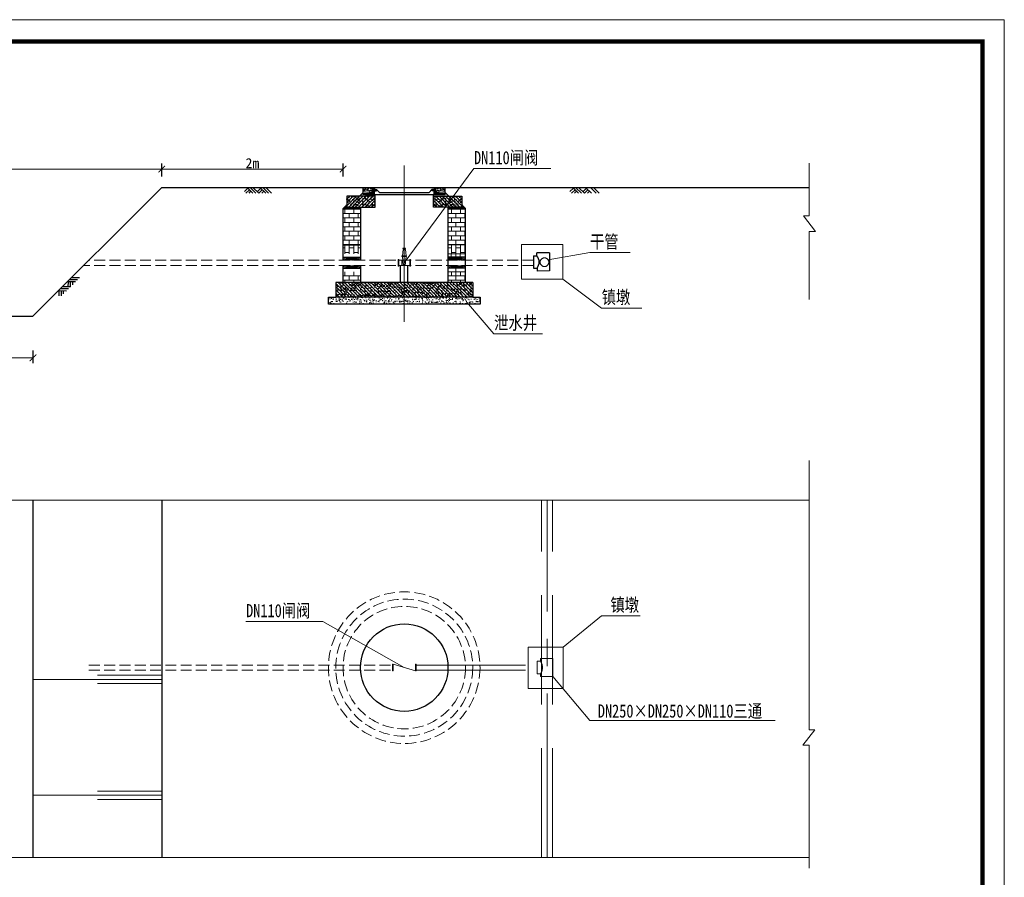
# Model space of a CAD drawing. Extents: x -27255 to 1448651, y 31034 to 8081248.
# Tile 58 of 198: x 585690 to 585915, y 3857037 to 3857233. Entities that reach past the tile are written whole.
import ezdxf

# ---------------------------------------------------------------- set-up
doc = ezdxf.new("R2010")
doc.units = 0
for name, pattern in [('ACAD_ISO04W100', [30, 24, -3, 0, -3]), ('CENTER2', [1.125, 0.75, -0.125, 0.125, -0.125]), ('DASH', [0.35, 0.25, -0.1])]:
    doc.linetypes.add(name, pattern=pattern)
doc.layers.get('0').update_dxf_attribs({"linetype": 'CONTINUOUS'})
for name, color, linetype, lineweight in [('0 中心线', 1, 'ACAD_ISO04W100', 13), ('0 可见轮廓线', 2, 'CONTINUOUS', 30), ('0 填充', 4, 'CONTINUOUS', 9), ('0.09标注线', 3, 'CONTINUOUS', 9), ('0.2mm细实线', 162, 'CONTINUOUS', 20), ('中心线', 1, 'CENTER2', 20), ('图框', 7, 'CONTINUOUS', 20)]:
    doc.layers.add(name, color=color, linetype=linetype, lineweight=lineweight)
doc.layers.add('L', color=1, linetype='CONTINUOUS')
doc.styles.add('-仿宋_GB2312', font='FangSong_GB2312.ttf')
doc.styles.add('仿宋', font='FangSong_GB2312.ttf', dxfattribs={"width": 0.7})
doc.dimstyles.new('副本 (2) STANDARD', dxfattribs={"dimscale": 0, "dimtxt": 2.3, "dimasz": 1.5, "dimexe": 1.25, "dimexo": 1.5, "dimgap": 0.2, "dimtad": 1, "dimdec": 1, "dimzin": 0, "dimdsep": 46, "dimtxsty": '-仿宋_GB2312', "dimblk": 'ARCHTICK', "dimcen": 0.09, "dimadec": 0, "dimazin": 0, "dimtfac": 1, "dimtdec": 1, "dimtix": 1, "dimtmove": 2, "dimatfit": 3, "dimfxl": 1.7, "dimfxlon": 1, "dimtolj": 1, "dimtzin": 0, "dimlwd": 9, "dimarcsym": 0})
pattern_1 = [(0, (585420.9019, 3857105.7179), (0, 1.016), []), (90, (585420.9019, 3857105.7179), (-1.016, 1.016), [1.016, -1.016])]
pattern_2 = [(50, (585435.5453, 3857063.67295), (0.6072822, -0.0531303), [0.0635, -0.6985]), (355, (585435.5453, 3857063.67295), (-0.1174761, 0.6368555), [0.0508, -0.5588]), (100.451, (585435.5959, 3857063.6685), (0.4898083, 0.5837223), [0.0539667, -0.5936333]), (46.1842, (585435.5453, 3857063.8423), (0.9035968, -0.1401411), [0.09525, -1.04775]), (96.6356, (585435.6206, 3857063.8306), (0.7913474, 0.8247519), [0.08095, -0.89045]), (351.184, (585435.5453, 3857063.8423), (0.7913487, 0.8247504), [0.0762, -0.8382]), (21, (585435.62997, 3857063.79995), (0.5053829, -0.34088506), [0.0635, -0.6985]), (326, (585435.62997, 3857063.79995), (0.2060068, 0.6139599), [0.0508, -0.5588]), (71.4514, (585435.6721, 3857063.77154), (0.7113883, 0.2730762), [0.0539667, -0.5936333]), (37.5, (585435.5453, 3857063.67295), (0.01029534, 0.28185013), [0, -0.55202667, 0, -0.56726667, 0, -0.56091667]), (7.5, (585435.5453, 3857063.67295), (0.2227322, 0.33393525), [0, -0.32342667, 0, -0.53932667, 0, -0.21378333]), (327.5, (585435.3565, 3857063.67295), (0.45196865, -0.01909581), [0, -0.21166667, 0, -0.6604, 0, -0.8763]), (317.5, (585435.27183, 3857063.67295), (0.49376394, 0.08475497), [0, -0.27516667, 0, -0.43857333, 0, -0.6223])]
pattern_3 = [(140, (585420.902, 3857107.472), (0.1328257, 1.5182056), [0.15875, -1.74625]), (85, (585420.902, 3857107.472), (-1.592139, -0.29369), [0.127, -1.397]), (190.451, (585420.913, 3857107.5985), (-1.459306, 1.224521), [0.1349167, -1.4840833]), (136.1842, (585420.4786, 3857107.472), (0.350353, 2.258992), [0.238125, -2.619375]), (186.6356, (585420.5078, 3857107.6602), (-2.06188, 1.978369), [0.202375, -2.226125]), (81.184, (585420.4786, 3857107.472), (-2.061876, 1.978372), [0.1905, -2.0955]), (111, (585420.5844, 3857107.6837), (0.8522127, 1.2634573), [0.15875, -1.74625]), (56, (585420.5844, 3857107.6837), (-1.5349, 0.515017), [0.127, -1.397]), (161.4514, (585420.6555, 3857107.789), (-0.6826905, 1.778471), [0.1349167, -1.4840833]), (127.5, (585420.90194, 3857107.472), (-0.7046253, 0.02573836), [0, -1.3800667, 0, -1.4181667, 0, -1.4022917]), (97.5, (585420.90194, 3857107.472), (-0.8348381, 0.5568305), [0, -0.8085667, 0, -1.3483167, 0, -0.5344583]), (57.5, (585420.90194, 3857107), (0.0477395, 1.1299216), [0, -0.5291667, 0, -1.651, 0, -2.19075]), (47.5, (585420.9019, 3857106.7883), (-0.2118874, 1.2344098), [0, -0.6879167, 0, -1.0964333, 0, -1.55575])]
pattern_4 = [(130, (586120.23184, 3857063.67295), (-0.6072822, -0.0531303), [0.0635, -0.6985]), (185, (586120.23184, 3857063.67295), (0.1174761, 0.6368555), [0.0508, -0.5588]), (79.549, (586120.18123, 3857063.6685), (-0.4898083, 0.5837223), [0.0539667, -0.5936333]), (133.8158, (586120.23184, 3857063.8423), (-0.9035968, -0.1401411), [0.09525, -1.04775]), (83.3644, (586120.1565, 3857063.8306), (-0.7913474, 0.8247519), [0.08095, -0.89045]), (188.816, (586120.2318, 3857063.8423), (-0.7913487, 0.8247504), [0.0762, -0.8382]), (159, (586120.14717, 3857063.79995), (-0.5053829, -0.34088506), [0.0635, -0.6985]), (214, (586120.1472, 3857063.79995), (-0.2060068, 0.6139599), [0.0508, -0.5588]), (108.5486, (586120.10506, 3857063.77154), (-0.7113883, 0.2730762), [0.0539667, -0.5936333]), (142.5, (586120.23184, 3857063.67295), (-0.01029534, 0.28185013), [0, -0.55202667, 0, -0.56726667, 0, -0.56091667]), (172.5, (586120.23184, 3857063.67295), (-0.2227322, 0.33393525), [0, -0.32342667, 0, -0.53932667, 0, -0.21378333]), (212.5, (586120.42064, 3857063.67295), (-0.45196865, -0.01909581), [0, -0.21166667, 0, -0.6604, 0, -0.8763]), (222.5, (586120.5053, 3857063.67295), (-0.49376394, 0.08475497), [0, -0.27516667, 0, -0.43857333, 0, -0.6223])]

# ---------------------------------------------------------------- blocks, each defined once
blk = doc.blocks.new('_ARCHTICK')
at = {"color": 0, "linetype": 'ByBlock', "const_width": 0.15}
blk.add_lwpolyline([(-0.5, -0.5), (0.5, 0.5)], dxfattribs=at)
blk = doc.blocks.new('d4trtg')
at = {"lineweight": 0}
for p, q in [((653868.4, 3902577.3), (658071.2, 3902577.3)), ((658071.2, 3902577.3), (658071.2, 3899605.3))]:
    blk.add_line(p, q, dxfattribs=at)
at = {"lineweight": 0, "const_width": 10}
blk.add_lwpolyline([(654118.6, 3902527.3), (658021.2, 3902527.3), (658021.2, 3899655.4), (654118.6, 3899655.4)], close=True, dxfattribs=at)

msp = doc.modelspace()

# ---------------------------------------------------------------- hatches: boundary and pattern name
at = {"layer": '0 填充'}
h = msp.add_hatch(dxfattribs=at)
h.set_pattern_fill('AR-CONC', color=256, scale=0.005, style=0)
h.set_pattern_definition([(50, (585420.90194, 3857101.7179), (0.9109233, -0.0796954), [0.09525, -1.04775]), (355, (585420.9019, 3857101.7179), (-0.1762141, 0.9552832), [0.0762, -0.8382]), (100.451, (585420.97785, 3857101.7113), (0.7347125, 0.8755834), [0.08095, -0.89045]), (46.1842, (585420.9019, 3857101.9719), (1.3553952, -0.2102116), [0.142875, -1.571625]), (96.6356, (585421.0149, 3857101.9544), (1.187021, 1.237128), [0.121425, -1.335675]), (351.184, (585420.902, 3857101.9719), (1.187023, 1.2371256), [0.1143, -1.2573]), (21, (585421.02894, 3857101.9084), (0.7580744, -0.5113276), [0.09525, -1.04775]), (326, (585421.0289, 3857101.9084), (0.3090101, 0.9209398), [0.0762, -0.8382]), (71.4514, (585421.0921, 3857101.8658), (1.0670825, 0.4096143), [0.08095, -0.89045]), (37.5, (585420.90194, 3857101.71792), (0.01544302, 0.4227752), [0, -0.82804, 0, -0.8509, 0, -0.841375]), (7.5, (585420.90194, 3857101.71792), (0.3340983, 0.5009029), [0, -0.48514, 0, -0.80899, 0, -0.320675]), (327.5, (585420.61873, 3857101.71792), (0.67795298, -0.02864372), [0, -0.3175, 0, -0.9906, 0, -1.31445]), (317.5, (585420.49173, 3857101.7179), (0.7406459, 0.1271325), [0, -0.41275, 0, -0.65786, 0, -0.93345])])
h.paths.add_polyline_path([(585768.5219, 3857193.3473), (585769.0219, 3857193.3473), (585769.0219, 3857193.68063), (585770.72199, 3857193.68063), (585770.72199, 3857195.01396), (585768.5219, 3857195.01396)])
h = msp.add_hatch(dxfattribs=at)
h.set_pattern_fill('ANSI31', color=256, scale=1.666667, style=0)
h.set_pattern_definition([(45, (582371.90557, 3860190.1433), (-0.147313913, 0.147313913), [])])
h.paths.add_polyline_path([(585769.0219, 3857193.68063), (585769.0219, 3857193.3473), (585771.05532, 3857193.3473), (585771.05532, 3857194.18063), (585771.55532, 3857194.18063), (585771.55532, 3857194.51396), (585771.05532, 3857194.51396), (585771.05532, 3857195.01396), (585770.72199, 3857195.01396), (585770.72199, 3857193.68063)])
h = msp.add_hatch(dxfattribs=at)
h.set_pattern_fill('ANSI31', color=256, scale=1.666667, style=0)
h.set_pattern_definition([(135, (589183.87156, 3860190.1433), (0.147313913, 0.147313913), [])])
h.paths.add_polyline_path([(585786.75523, 3857193.68063), (585786.75523, 3857193.3473), (585784.72182, 3857193.3473), (585784.72182, 3857194.18063), (585784.22182, 3857194.18063), (585784.22182, 3857194.51396), (585784.72182, 3857194.51396), (585784.72182, 3857195.01396), (585785.05515, 3857195.01396), (585785.05515, 3857193.68063)])
h = msp.add_hatch(dxfattribs=at)
h.set_pattern_fill('AR-CONC', color=256, scale=0.005, style=0)
h.set_pattern_definition([(130, (586134.8752, 3857101.7179), (-0.9109233, -0.0796954), [0.09525, -1.04775]), (185, (586134.8752, 3857101.7179), (0.1762141, 0.9552832), [0.0762, -0.8382]), (79.549, (586134.7993, 3857101.7113), (-0.7347125, 0.8755834), [0.08095, -0.89045]), (133.8158, (586134.8752, 3857101.9719), (-1.3553952, -0.2102116), [0.142875, -1.571625]), (83.3644, (586134.7622, 3857101.9544), (-1.187021, 1.237128), [0.121425, -1.335675]), (188.816, (586134.8752, 3857101.9719), (-1.187023, 1.2371256), [0.1143, -1.2573]), (159, (586134.7482, 3857101.9084), (-0.7580744, -0.5113276), [0.09525, -1.04775]), (214, (586134.7482, 3857101.9084), (-0.3090101, 0.9209398), [0.0762, -0.8382]), (108.5486, (586134.685, 3857101.8658), (-1.0670825, 0.4096143), [0.08095, -0.89045]), (142.5, (586134.8752, 3857101.71792), (-0.01544302, 0.4227752), [0, -0.82804, 0, -0.8509, 0, -0.841375]), (172.5, (586134.8752, 3857101.71792), (-0.3340983, 0.5009029), [0, -0.48514, 0, -0.80899, 0, -0.320675]), (212.5, (586135.1584, 3857101.71792), (-0.67795298, -0.02864372), [0, -0.3175, 0, -0.9906, 0, -1.31445]), (222.5, (586135.2854, 3857101.7179), (-0.7406459, 0.1271325), [0, -0.41275, 0, -0.65786, 0, -0.93345])])
h.paths.add_polyline_path([(585787.25523, 3857193.3473), (585786.75523, 3857193.3473), (585786.75523, 3857193.68063), (585785.05515, 3857193.68063), (585785.05515, 3857195.01396), (585787.25523, 3857195.01396)])
h = msp.add_hatch(dxfattribs=at)
h.set_pattern_fill('AR-CONC', color=256, scale=0.008333, style=0)
h.set_pattern_definition([(50, (585435.5453, 3857063.673), (1.5182056, -0.1328257), [0.15875, -1.74625]), (355, (585435.5453, 3857063.673), (-0.29369, 1.592139), [0.127, -1.397]), (100.451, (585435.6718, 3857063.6619), (1.224521, 1.459306), [0.1349167, -1.4840833]), (46.1842, (585435.5453, 3857064.0963), (2.258992, -0.350353), [0.238125, -2.619375]), (96.6356, (585435.7335, 3857064.067), (1.978369, 2.06188), [0.202375, -2.226125]), (351.184, (585435.5453, 3857064.0963), (1.978372, 2.061876), [0.1905, -2.0955]), (21, (585435.757, 3857063.9905), (1.2634573, -0.8522127), [0.15875, -1.74625]), (326, (585435.757, 3857063.9905), (0.515017, 1.5349), [0.127, -1.397]), (71.4514, (585435.8623, 3857063.9194), (1.778471, 0.6826905), [0.1349167, -1.4840833]), (37.5, (585435.5453, 3857063.67295), (0.0257384, 0.7046253), [0, -1.3800667, 0, -1.4181667, 0, -1.4022917]), (7.5, (585435.5453, 3857063.67295), (0.5568305, 0.8348381), [0, -0.8085667, 0, -1.3483167, 0, -0.5344583]), (327.5, (585435.0733, 3857063.67295), (1.1299216, -0.0477395), [0, -0.5291667, 0, -1.651, 0, -2.19075]), (317.5, (585434.8616, 3857063.673), (1.2344098, 0.2118874), [0, -0.6879167, 0, -1.0964333, 0, -1.55575])])
h.paths.add_polyline_path([(585771.2219, 3857190.51396), (585771.2219, 3857192.498), (585770.98883, 3857193.01396), (585764.7219, 3857193.01396), (585764.7219, 3857190.51396)])
h.paths.add_polyline_path([(585771.2219, 3857192.498), (585771.2219, 3857193.01396), (585770.98883, 3857193.01396)])
h = msp.add_hatch(dxfattribs=at)
h.set_pattern_fill('ANSI31', color=256, scale=0.166667, style=0)
h.set_pattern_definition([(45, (585435.5453, 3857063.67295), (-0.3741773, 0.3741773), [])])
h.paths.add_polyline_path([(585764.7219, 3857193.01396), (585764.7219, 3857190.51396), (585771.2219, 3857190.51396), (585771.2219, 3857192.498), (585770.98883, 3857193.01396)])
h.paths.add_polyline_path([(585771.2219, 3857192.498), (585771.2219, 3857193.01396), (585770.98883, 3857193.01396)], flags=17)
h = msp.add_hatch(dxfattribs=at)
h.set_pattern_fill('AR-CONC', color=256, scale=0.003333, style=0)
h.set_pattern_definition(pattern_4)
h.paths.add_polyline_path([(585768.13104, 3857193.45644), (585768.52173, 3857193.84713), (585768.52173, 3857193.3473), (585769.02173, 3857193.3473), (585771.2218, 3857193.3473), (585771.22181, 3857193.01369), (585768.39398, 3857193.01358, -0.067529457)], flags=17)
h.paths.add_polyline_path([(585768.13104, 3857193.45644, 0.067529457), (585768.39398, 3857193.01358), (585767.68816, 3857193.01355)])
h.paths.add_polyline_path([(585784.93888, 3857193.3473), (585786.75523, 3857193.3473), (585787.25523, 3857193.3473), (585787.25523, 3857193.8473), (585788.08857, 3857193.01396), (585784.78831, 3857193.01396)])
h.paths.add_polyline_path([(585784.55523, 3857193.3473), (585784.93888, 3857193.3473), (585784.78831, 3857193.01396), (585784.55523, 3857193.01396)])
h.paths.add_polyline_path([(585768.13104, 3857193.45644), (585768.52173, 3857193.84713), (585768.52173, 3857193.3473), (585769.02173, 3857193.3473), (585771.2218, 3857193.3473), (585771.22181, 3857193.01369), (585768.39398, 3857193.01358, -0.067529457)], flags=17)
h.paths.add_polyline_path([(585768.13104, 3857193.45644, 0.067529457), (585768.39398, 3857193.01358), (585767.68816, 3857193.01355)], flags=17)
h = msp.add_hatch(dxfattribs=at)
h.set_pattern_fill('AR-CONC', color=256, scale=0.003333, style=0)
h.set_pattern_definition(pattern_2)
h.paths.add_polyline_path([(585787.6461, 3857193.45644), (585787.2554, 3857193.84713), (585787.2554, 3857193.3473), (585786.7554, 3857193.3473), (585784.55534, 3857193.3473), (585784.55532, 3857193.01369), (585787.38316, 3857193.01358, 0.067529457)], flags=17)
h.paths.add_polyline_path([(585787.6461, 3857193.45644, -0.067529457), (585787.38316, 3857193.01358), (585788.08898, 3857193.01355)])
h.paths.add_polyline_path([(585770.83825, 3857193.3473), (585769.0219, 3857193.3473), (585768.5219, 3857193.3473), (585768.5219, 3857193.8473), (585767.68857, 3857193.01396), (585770.98883, 3857193.01396)])
h.paths.add_polyline_path([(585771.2219, 3857193.3473), (585770.83825, 3857193.3473), (585770.98883, 3857193.01396), (585771.2219, 3857193.01396)])
h.paths.add_polyline_path([(585787.6461, 3857193.45644), (585787.2554, 3857193.84713), (585787.2554, 3857193.3473), (585786.7554, 3857193.3473), (585784.55534, 3857193.3473), (585784.55532, 3857193.01369), (585787.38316, 3857193.01358, 0.067529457)], flags=17)
h.paths.add_polyline_path([(585787.6461, 3857193.45644, -0.067529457), (585787.38316, 3857193.01358), (585788.08898, 3857193.01355)], flags=17)
h = msp.add_hatch(dxfattribs=at)
h.set_pattern_fill('AR-CONC', color=256, scale=0.008333, style=0)
h.set_pattern_definition([(130, (586120.2318, 3857063.673), (-1.5182056, -0.1328257), [0.15875, -1.74625]), (185, (586120.2318, 3857063.673), (0.29369, 1.592139), [0.127, -1.397]), (79.549, (586120.1053, 3857063.6619), (-1.224521, 1.459306), [0.1349167, -1.4840833]), (133.8158, (586120.2318, 3857064.0963), (-2.258992, -0.350353), [0.238125, -2.619375]), (83.3644, (586120.0436, 3857064.067), (-1.978369, 2.06188), [0.202375, -2.226125]), (188.816, (586120.2318, 3857064.0963), (-1.978372, 2.061876), [0.1905, -2.0955]), (159, (586120.0202, 3857063.9905), (-1.2634573, -0.8522127), [0.15875, -1.74625]), (214, (586120.0202, 3857063.9905), (-0.515017, 1.5349), [0.127, -1.397]), (108.5486, (586119.9149, 3857063.9194), (-1.778471, 0.6826905), [0.1349167, -1.4840833]), (142.5, (586120.23184, 3857063.67295), (-0.0257384, 0.7046253), [0, -1.3800667, 0, -1.4181667, 0, -1.4022917]), (172.5, (586120.2318, 3857063.67295), (-0.5568305, 0.8348381), [0, -0.8085667, 0, -1.3483167, 0, -0.5344583]), (212.5, (586120.70385, 3857063.67295), (-1.1299216, -0.0477395), [0, -0.5291667, 0, -1.651, 0, -2.19075]), (222.5, (586120.9155, 3857063.673), (-1.2344098, 0.2118874), [0, -0.6879167, 0, -1.0964333, 0, -1.55575])])
h.paths.add_polyline_path([(585784.55523, 3857192.498), (585784.78831, 3857193.01396), (585791.05523, 3857193.01396), (585791.05523, 3857190.51396), (585784.55523, 3857190.51396)])
h.paths.add_polyline_path([(585784.55523, 3857193.01396), (585784.78831, 3857193.01396), (585784.55523, 3857192.498)])
h = msp.add_hatch(dxfattribs=at)
h.set_pattern_fill('ANSI31', color=256, scale=0.166667, style=0)
h.set_pattern_definition([(135, (586120.23184, 3857063.67295), (0.3741773, 0.3741773), [])])
h.paths.add_polyline_path([(585784.55523, 3857192.498), (585784.78831, 3857193.01396), (585791.05523, 3857193.01396), (585791.05523, 3857190.51396), (585784.55523, 3857190.51396)])
h.paths.add_polyline_path([(585784.55523, 3857193.01396), (585784.78831, 3857193.01396), (585784.55523, 3857192.498)])
h = msp.add_hatch(dxfattribs=at)
h.set_pattern_fill('AR-CONC', color=256, scale=0.003333, style=0)
h.set_pattern_definition(pattern_2)
h.paths.add_polyline_path([(585764.7219, 3857190.51396), (585764.7219, 3857191.01396), (585763.88857, 3857190.18063), (585767.88857, 3857190.18063), (585767.88857, 3857190.51396)])
h = msp.add_hatch(dxfattribs=at)
h.set_pattern_fill('AR-B816', color=256, scale=0.005, style=0)
h.set_pattern_definition(pattern_1)
h.paths.add_polyline_path([(585787.88857, 3857181.8473), (585791.88857, 3857181.8473), (585791.88857, 3857185.57797), (585788.9403, 3857185.57797), (585787.88857, 3857184.16706)])
h.paths.add_polyline_path([(585767.88857, 3857190.18063), (585763.88857, 3857190.18063), (585763.88857, 3857181.8473), (585767.88857, 3857181.8473)])
h.paths.add_polyline_path([(585791.88857, 3857190.18063), (585787.88857, 3857190.18063), (585787.88857, 3857184.16706), (585788.9403, 3857185.57797), (585791.88857, 3857185.57797)])
h = msp.add_hatch(dxfattribs=at)
h.set_pattern_fill('AR-CONC', color=256, scale=0.003333, style=0)
h.set_pattern_definition(pattern_4)
h.paths.add_polyline_path([(585791.05523, 3857190.51396), (585791.05523, 3857191.01396), (585791.88857, 3857190.18063), (585787.88857, 3857190.18063), (585787.88857, 3857190.51396)])
h = msp.add_hatch(dxfattribs=at)
h.set_pattern_fill('AR-B816', color=256, scale=0.005, angle=90, style=0)
h.set_pattern_definition([(90, (585420.9019, 3857105.9767), (-1.016, 6e-17), []), (180, (585420.9019, 3857105.9767), (-1.016, -1.016), [1.016, -1.016])])
h.paths.add_polyline_path([(585767.88857, 3857181.8473), (585763.88857, 3857181.8473), (585763.88857, 3857179.8473), (585767.88857, 3857179.8473)])
h.paths.add_polyline_path([(585791.88857, 3857181.8473), (585787.88857, 3857181.8473), (585787.88857, 3857181.06335), (585790.48317, 3857179.8473), (585791.88857, 3857179.8473)])
h.paths.add_polyline_path([(585787.88857, 3857181.06335), (585787.88857, 3857179.89821), (585787.92652, 3857179.8473), (585790.48317, 3857179.8473)], flags=17)
h = msp.add_hatch(dxfattribs=at)
h.set_pattern_fill('AR-SAND', color=256, scale=0.083333, style=0)
h.set_pattern_definition([(37.5, (582384.41165, 3860513.51861), (-0.0052494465, 0.1605686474), [0, -0.1266666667, 0, -0.1416666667, 0, -0.1354166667]), (7.5, (582384.41165, 3860513.5186), (0.147481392, 0.235178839), [0, -0.0683333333, 0, -0.1141666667, 0, -0.04375]), (327.5, (582384.30915, 3860513.51861), (0.259511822, 0.000471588), [0, -0.0416666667, 0, -0.15, 0, -0.1958333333]), (317.5, (582384.30915, 3860513.5186), (0.25051055, 0.07313963), [0, -0.0208333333, 0, -0.0983333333, 0, -0.1125])])
h.paths.add_polyline_path([(585763.88857, 3857178.3473), (585764.7219, 3857178.3473), (585764.7219, 3857179.01396), (585763.88857, 3857179.01396)])
h = msp.add_hatch(dxfattribs=at)
h.set_pattern_fill('ANSI37', color=256, scale=1.666667, style=0)
h.set_pattern_definition([(45, (582384.41165, 3860513.51861), (-0.147313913, 0.147313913), []), (135, (582384.41165, 3860513.51861), (-0.147313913, -0.147313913), [])])
h.paths.add_polyline_path([(585764.7219, 3857178.3473), (585767.05524, 3857178.3473), (585767.05524, 3857179.01396), (585764.7219, 3857179.01396)])
h = msp.add_hatch(dxfattribs=at)
h.set_pattern_fill('AR-SAND', color=256, scale=0.083333, style=0)
h.set_pattern_definition([(37.5, (582387.57832, 3860513.51861), (-0.0052494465, 0.1605686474), [0, -0.1266666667, 0, -0.1416666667, 0, -0.1354166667]), (7.5, (582387.57832, 3860513.5186), (0.147481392, 0.235178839), [0, -0.0683333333, 0, -0.1141666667, 0, -0.04375]), (327.5, (582387.47582, 3860513.51861), (0.259511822, 0.000471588), [0, -0.0416666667, 0, -0.15, 0, -0.1958333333]), (317.5, (582387.47582, 3860513.5186), (0.25051055, 0.07313963), [0, -0.0208333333, 0, -0.0983333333, 0, -0.1125])])
h.paths.add_polyline_path([(585767.05524, 3857178.3473), (585767.88857, 3857178.3473), (585767.88857, 3857179.01396), (585767.05524, 3857179.01396)])
h = msp.add_hatch(dxfattribs=at)
h.set_pattern_fill('AR-SAND', color=256, scale=0.083333, style=0)
h.set_pattern_definition([(142.5, (589168.19882, 3860513.51861), (0.0052494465, 0.1605686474), [0, -0.1266666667, 0, -0.1416666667, 0, -0.1354166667]), (172.5, (589168.19882, 3860513.5186), (-0.147481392, 0.235178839), [0, -0.0683333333, 0, -0.1141666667, 0, -0.04375]), (212.5, (589168.30132, 3860513.51861), (-0.259511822, 0.000471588), [0, -0.0416666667, 0, -0.15, 0, -0.1958333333]), (222.5, (589168.30132, 3860513.5186), (-0.25051055, 0.07313963), [0, -0.0208333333, 0, -0.0983333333, 0, -0.1125])])
h.paths.add_polyline_path([(585788.7219, 3857178.3473), (585787.88857, 3857178.3473), (585787.88857, 3857179.01396), (585788.7219, 3857179.01396)])
h = msp.add_hatch(dxfattribs=at)
h.set_pattern_fill('ANSI37', color=256, scale=1.666667, style=0)
h.set_pattern_definition([(135, (589171.36549, 3860513.51861), (0.147313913, 0.147313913), []), (45, (589171.36549, 3860513.51861), (0.147313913, -0.147313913), [])])
h.paths.add_polyline_path([(585791.05524, 3857178.3473), (585788.7219, 3857178.3473), (585788.7219, 3857179.01396), (585791.05524, 3857179.01396)])
h = msp.add_hatch(dxfattribs=at)
h.set_pattern_fill('AR-SAND', color=256, scale=0.083333, style=0)
h.set_pattern_definition([(142.5, (589171.36549, 3860513.51861), (0.0052494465, 0.1605686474), [0, -0.1266666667, 0, -0.1416666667, 0, -0.1354166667]), (172.5, (589171.36549, 3860513.5186), (-0.147481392, 0.235178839), [0, -0.0683333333, 0, -0.1141666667, 0, -0.04375]), (212.5, (589171.46799, 3860513.51861), (-0.259511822, 0.000471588), [0, -0.0416666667, 0, -0.15, 0, -0.1958333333]), (222.5, (589171.46799, 3860513.5186), (-0.25051055, 0.07313963), [0, -0.0208333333, 0, -0.0983333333, 0, -0.1125])])
h.paths.add_polyline_path([(585791.88857, 3857178.3473), (585791.05524, 3857178.3473), (585791.05524, 3857179.01396), (585791.88857, 3857179.01396)])
h = msp.add_hatch(dxfattribs=at)
h.set_pattern_fill('AR-SAND', color=256, scale=0.083333, style=0)
h.set_pattern_definition([(37.5, (582384.41165, 3860511.85194), (-0.0052494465, 0.1605686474), [0, -0.1266666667, 0, -0.1416666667, 0, -0.1354166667]), (7.5, (582384.41165, 3860511.85194), (0.147481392, 0.235178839), [0, -0.0683333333, 0, -0.1141666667, 0, -0.04375]), (327.5, (582384.30915, 3860511.85194), (0.259511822, 0.000471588), [0, -0.0416666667, 0, -0.15, 0, -0.1958333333]), (317.5, (582384.30915, 3860511.85194), (0.25051055, 0.07313963), [0, -0.0208333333, 0, -0.0983333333, 0, -0.1125])])
h.paths.add_polyline_path([(585764.7219, 3857177.18063), (585763.88857, 3857177.18063), (585763.88857, 3857176.51396), (585764.7219, 3857176.51396)])
h = msp.add_hatch(dxfattribs=at)
h.set_pattern_fill('ANSI37', color=256, scale=1.666667, style=0)
h.set_pattern_definition([(45, (582384.41165, 3860511.85194), (-0.147313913, 0.147313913), []), (135, (582384.41165, 3860511.85194), (-0.147313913, -0.147313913), [])])
h.paths.add_polyline_path([(585767.05524, 3857177.18063), (585764.7219, 3857177.18063), (585764.7219, 3857176.51396), (585767.05524, 3857176.51396)])
h = msp.add_hatch(dxfattribs=at)
h.set_pattern_fill('AR-SAND', color=256, scale=0.083333, style=0)
h.set_pattern_definition([(37.5, (582387.57832, 3860511.85194), (-0.0052494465, 0.1605686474), [0, -0.1266666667, 0, -0.1416666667, 0, -0.1354166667]), (7.5, (582387.57832, 3860511.85194), (0.147481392, 0.235178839), [0, -0.0683333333, 0, -0.1141666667, 0, -0.04375]), (327.5, (582387.47582, 3860511.85194), (0.259511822, 0.000471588), [0, -0.0416666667, 0, -0.15, 0, -0.1958333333]), (317.5, (582387.47582, 3860511.85194), (0.25051055, 0.07313963), [0, -0.0208333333, 0, -0.0983333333, 0, -0.1125])])
h.paths.add_polyline_path([(585767.88857, 3857177.18063), (585767.05524, 3857177.18063), (585767.05524, 3857176.51396), (585767.88857, 3857176.51396)])
h = msp.add_hatch(dxfattribs=at)
h.set_pattern_fill('AR-SAND', color=256, scale=0.083333, style=0)
h.set_pattern_definition([(142.5, (589168.19882, 3860511.85194), (0.0052494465, 0.1605686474), [0, -0.1266666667, 0, -0.1416666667, 0, -0.1354166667]), (172.5, (589168.19882, 3860511.85194), (-0.147481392, 0.235178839), [0, -0.0683333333, 0, -0.1141666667, 0, -0.04375]), (212.5, (589168.30132, 3860511.85194), (-0.259511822, 0.000471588), [0, -0.0416666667, 0, -0.15, 0, -0.1958333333]), (222.5, (589168.30132, 3860511.85194), (-0.25051055, 0.07313963), [0, -0.0208333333, 0, -0.0983333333, 0, -0.1125])])
h.paths.add_polyline_path([(585787.88857, 3857177.18063), (585788.7219, 3857177.18063), (585788.7219, 3857176.51396), (585787.88857, 3857176.51396)])
h = msp.add_hatch(dxfattribs=at)
h.set_pattern_fill('ANSI37', color=256, scale=1.666667, style=0)
h.set_pattern_definition([(135, (589171.36549, 3860511.85194), (0.147313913, 0.147313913), []), (45, (589171.36549, 3860511.85194), (0.147313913, -0.147313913), [])])
h.paths.add_polyline_path([(585788.7219, 3857177.18063), (585791.05524, 3857177.18063), (585791.05524, 3857176.51396), (585788.7219, 3857176.51396)])
h = msp.add_hatch(dxfattribs=at)
h.set_pattern_fill('AR-SAND', color=256, scale=0.083333, style=0)
h.set_pattern_definition([(142.5, (589171.36549, 3860511.85194), (0.0052494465, 0.1605686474), [0, -0.1266666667, 0, -0.1416666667, 0, -0.1354166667]), (172.5, (589171.36549, 3860511.85194), (-0.147481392, 0.235178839), [0, -0.0683333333, 0, -0.1141666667, 0, -0.04375]), (212.5, (589171.46799, 3860511.85194), (-0.259511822, 0.000471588), [0, -0.0416666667, 0, -0.15, 0, -0.1958333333]), (222.5, (589171.46799, 3860511.85194), (-0.25051055, 0.07313963), [0, -0.0208333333, 0, -0.0983333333, 0, -0.1125])])
h.paths.add_polyline_path([(585791.05524, 3857177.18063), (585791.88857, 3857177.18063), (585791.88857, 3857176.51396), (585791.05524, 3857176.51396)])
h = msp.add_hatch(dxfattribs=at)
h.set_pattern_fill('AR-B816', color=256, scale=0.005, style=0)
h.set_pattern_definition(pattern_1)
h.paths.add_polyline_path([(585766.68125, 3857175.68063), (585767.88857, 3857174.92207), (585767.88857, 3857175.68063)])
h.paths.add_polyline_path([(585787.88857, 3857173.26803), (585791.88857, 3857173.26803), (585791.88857, 3857175.68063), (585787.88857, 3857175.68063)])
h.paths.add_polyline_path([(585763.88857, 3857173.26803), (585767.88857, 3857173.26803), (585767.88857, 3857174.92207), (585766.68125, 3857175.68063), (585763.88857, 3857175.68063)])
h = msp.add_hatch(dxfattribs=at)
h.set_pattern_fill('AR-CONC', color=256, scale=0.008333, angle=90, style=0)
h.set_pattern_definition(pattern_3)
h.paths.add_polyline_path([(585762.2219, 3857173.26803), (585762.2219, 3857169.9347), (585775.38857, 3857169.9347), (585775.38857, 3857173.26803)])
h.paths.add_polyline_path([(585775.55523, 3857173.26803), (585775.38857, 3857173.26803), (585775.38857, 3857169.9347), (585775.55523, 3857169.9347)])
h.paths.add_polyline_path([(585777.88857, 3857173.26803), (585775.55523, 3857173.26803), (585775.55523, 3857169.9347), (585777.88857, 3857169.9347)])
h.paths.add_polyline_path([(585780.2219, 3857169.9347), (585780.38857, 3857169.9347), (585780.38857, 3857173.26803), (585780.2219, 3857173.26803)])
h.paths.add_polyline_path([(585780.38857, 3857169.9347), (585793.55523, 3857169.9347), (585793.55523, 3857173.26803), (585780.38857, 3857173.26803)])
h.paths.add_polyline_path([(585777.88857, 3857169.9347), (585780.2219, 3857169.9347), (585780.2219, 3857173.26803), (585777.88857, 3857173.26803)])
h = msp.add_hatch(dxfattribs=at)
h.set_pattern_fill('ANSI31', color=256, scale=0.166667, angle=90, style=0)
h.set_pattern_definition([(135, (585435.5453, 3857069.427), (-0.37417734, -0.37417734), [])])
h.paths.add_polyline_path([(585762.2219, 3857169.9347), (585775.38857, 3857169.9347), (585775.38857, 3857173.26803), (585762.2219, 3857173.26803)])
h.paths.add_polyline_path([(585775.38857, 3857169.9347), (585775.55523, 3857169.9347), (585775.55523, 3857173.26803), (585775.38857, 3857173.26803)])
h.paths.add_polyline_path([(585775.55523, 3857173.26803), (585775.55523, 3857169.9347), (585777.88857, 3857169.9347), (585777.88857, 3857173.26803)])
h.paths.add_polyline_path([(585780.2219, 3857173.26803), (585777.88857, 3857173.26803), (585777.88857, 3857169.9347), (585780.2219, 3857169.9347)])
h.paths.add_polyline_path([(585780.2219, 3857173.26803), (585780.2219, 3857169.9347), (585780.38857, 3857169.9347), (585780.38857, 3857173.26803)])
h.paths.add_polyline_path([(585780.38857, 3857173.26803), (585780.38857, 3857169.9347), (585793.55523, 3857169.9347), (585793.55523, 3857173.26803)])
h = msp.add_hatch(dxfattribs=at)
h.set_pattern_fill('AR-CONC', color=256, scale=0.008333, angle=90, style=0)
h.set_pattern_definition(pattern_3)
h.paths.add_polyline_path([(585775.38857, 3857168.26803), (585775.38857, 3857169.9347), (585762.2219, 3857169.9347), (585760.55523, 3857169.9347), (585760.55523, 3857168.26803)])
h.paths.add_polyline_path([(585775.38857, 3857168.26803), (585775.55523, 3857168.26803), (585775.55523, 3857169.9347), (585775.38857, 3857169.9347)])
h.paths.add_polyline_path([(585775.55523, 3857168.26803), (585777.88857, 3857168.26803), (585777.88857, 3857169.9347), (585775.55523, 3857169.9347)])
h.paths.add_polyline_path([(585780.2219, 3857168.26803), (585780.2219, 3857169.9347), (585777.88857, 3857169.9347), (585777.88857, 3857168.26803)])
h.paths.add_polyline_path([(585780.38857, 3857169.9347), (585780.2219, 3857169.9347), (585780.2219, 3857168.26803), (585780.38857, 3857168.26803)])
h.paths.add_polyline_path([(585780.38857, 3857168.26803), (585795.2219, 3857168.26803), (585795.2219, 3857169.9347), (585793.55523, 3857169.9347), (585780.38857, 3857169.9347)])

# ---------------------------------------------------------------- linework, layer by layer
at = {"color": 7, "lineweight": 13}
for p, q in [((585793.78394, 3857199.29865), (585777.88857, 3857177.76396)), ((585811.3842, 3857199.29865), (585793.78394, 3857199.29865)), ((585820.31759, 3857180.08197), (585810.80895, 3857178.42438)), ((585829.57191, 3857180.08197), (585820.31759, 3857180.08197)), ((585822.97873, 3857167.41147), (585814.16409, 3857174.01683)), ((585798.37996, 3857161.51944), (585792.57867, 3857168.26803)), ((585832.23305, 3857167.41147), (585822.97873, 3857167.41147)), ((585809.48598, 3857161.51944), (585798.37996, 3857161.51944)), ((585759.26359, 3857095.73558), (585741.66333, 3857095.73558)), ((585759.26359, 3857095.73558), (585777.88857, 3857085.20988)), ((585822.96582, 3857097.05078), (585814.20982, 3857089.89908)), ((585831.85557, 3857097.05078), (585822.96582, 3857097.05078)), ((585811.90888, 3857083.16274), (585820.32437, 3857073.10435)), ((585862.73424, 3857073.10435), (585820.32437, 3857073.10435)), ((585678.0581, 3857041.77235), (585870.49675, 3857041.77235))]:
    msp.add_line(p, q, dxfattribs=at)
at = {"color": 3, "lineweight": 13}
for p, q in [((585870.49675, 3857200.53487), (585870.49675, 3857188.46324)), ((585871.96611, 3857184.95595), (585869.19417, 3857188.46324)), ((585870.49675, 3857188.46324), (585869.19417, 3857188.46324)), ((585870.49675, 3857184.95595), (585870.49675, 3857169.37702)), ((585870.49675, 3857184.95595), (585871.96611, 3857184.95595)), ((585870.49675, 3857132.58274), (585870.49675, 3857071.02336)), ((585678.0581, 3857123.50291), (585870.49675, 3857123.50291)), ((585722.42619, 3857082.5114), (585692.98295, 3857082.5114)), ((585722.42619, 3857083.47888), (585707.70457, 3857083.47888)), ((585722.42619, 3857081.54393), (585707.70457, 3857081.54393)), ((585869.02739, 3857067.51606), (585871.79933, 3857071.02336)), ((585870.49675, 3857071.02336), (585871.79933, 3857071.02336)), ((585870.49675, 3857067.51606), (585869.02739, 3857067.51606)), ((585870.49675, 3857067.51606), (585870.49675, 3857039.33604)), ((585722.42619, 3857056.9955), (585707.70457, 3857056.9955)), ((585722.42619, 3857056.02802), (585692.98295, 3857056.02802)), ((585722.42619, 3857055.06055), (585707.70457, 3857055.06055))]:
    msp.add_line(p, q, dxfattribs=at)
at = {"color": 7}
for p, q in [((585692.98295, 3857165.57072), (585722.42619, 3857195.01396)), ((585722.42619, 3857195.01396), (585870.49675, 3857195.01396)), ((585741.33276, 3857194.03862), (585742.14144, 3857194.82382)), ((585741.69413, 3857193.67934), (585742.49119, 3857194.47224)), ((585743.29325, 3857193.66598), (585741.95229, 3857195.01396)), ((585742.39706, 3857193.67934), (585742.84081, 3857194.12079)), ((585743.95925, 3857193.66598), (585742.61829, 3857195.01396)), ((585744.62525, 3857193.66598), (585743.28429, 3857195.01396)), ((585744.26784, 3857194.02526), (585745.07652, 3857194.81046)), ((585744.62922, 3857193.66598), (585745.42627, 3857194.45888)), ((585746.21504, 3857193.66598), (585744.87407, 3857195.01396)), ((585745.33214, 3857193.66598), (585745.77589, 3857194.10742)), ((585746.88104, 3857193.66598), (585745.54007, 3857195.01396)), ((585747.54704, 3857193.66598), (585746.20607, 3857195.01396)), ((585815.79476, 3857194.03862), (585816.60344, 3857194.82382)), ((585816.15613, 3857193.67934), (585816.95318, 3857194.47224)), ((585817.75525, 3857193.66598), (585816.41428, 3857195.01396)), ((585816.85905, 3857193.67934), (585817.30281, 3857194.12079)), ((585818.42125, 3857193.66598), (585817.08028, 3857195.01396)), ((585819.08725, 3857193.66598), (585817.74628, 3857195.01396)), ((585818.72984, 3857194.02526), (585819.53852, 3857194.81046)), ((585819.09121, 3857193.66598), (585819.88827, 3857194.45888)), ((585820.67703, 3857193.66598), (585819.33607, 3857195.01396)), ((585819.79414, 3857193.66598), (585820.23789, 3857194.10742)), ((585821.80964, 3857193.66598), (585820.46868, 3857195.01396)), ((585822.47564, 3857193.66598), (585821.13468, 3857195.01396)), ((585807.45408, 3857179.36968), (585808.24161, 3857179.37455)), ((585807.45408, 3857179.36968), (585807.47179, 3857176.50527)), ((585811.10208, 3857180.03018), (585808.23767, 3857180.01248)), ((585808.24161, 3857179.37455), (585808.23767, 3857180.01248)), ((585811.10208, 3857180.03018), (585811.12767, 3857175.88992)), ((585807.47179, 3857176.50527), (585808.25932, 3857176.51014)), ((585808.25932, 3857176.51014), (585808.26326, 3857175.87221)), ((585703.16841, 3857173.85004), (585701.26704, 3857173.85625)), ((585703.63965, 3857174.32066), (585701.73828, 3857174.32687)), ((585811.12767, 3857175.88992), (585808.26326, 3857175.87221)), ((585701.10104, 3857171.78537), (585699.19967, 3857171.79158)), ((585701.57228, 3857172.256), (585699.67091, 3857172.26221)), ((585702.69716, 3857173.37941), (585700.7958, 3857173.38562)), ((585701.06551, 3857172.25765), (585701.08284, 3857173.38468)), ((585701.57509, 3857172.2588), (585701.57876, 3857173.38306)), ((585702.07245, 3857172.75552), (585702.0745, 3857173.38145)), ((585700.6298, 3857171.31475), (585698.72843, 3857171.32096)), ((585698.97929, 3857170.19305), (585698.99663, 3857171.32008)), ((585699.48887, 3857170.1942), (585699.49254, 3857171.31846)), ((585699.98624, 3857170.69091), (585699.98828, 3857171.31684)), ((585660.78645, 3857165.57072), (585692.98295, 3857165.57072))]:
    msp.add_line(p, q, dxfattribs=at)
at = {"color": 4, "lineweight": 15}
msp.add_line((585777.30953, 3857178.38896), (585777.30953, 3857177.13896), dxfattribs=at)
at = {"color": 7, "lineweight": 30}
for p, q in [((585692.98295, 3857123.50291), (585692.98295, 3857041.77235)), ((585722.42619, 3857123.50291), (585722.42619, 3857041.77235))]:
    msp.add_line(p, q, dxfattribs=at)
at = {"layer": '0 中心线', "ltscale": 5}
msp.add_line((585777.88857, 3857200.04571), (585777.88857, 3857164.23167), dxfattribs=at)
at = {"layer": '0 可见轮廓线'}
for p, q in [((585768.5219, 3857193.3473), (585768.5219, 3857195.01396)), ((585768.5219, 3857195.01396), (585787.25523, 3857195.01396)), ((585770.72199, 3857193.68063), (585770.72199, 3857195.01396)), ((585771.05532, 3857195.01396), (585771.05532, 3857194.51396)), ((585771.05532, 3857194.51396), (585771.55532, 3857194.51396)), ((585771.05532, 3857193.3473), (585771.05532, 3857194.18063)), ((585771.05532, 3857194.18063), (585771.55532, 3857194.18063)), ((585771.55532, 3857194.51396), (585771.55532, 3857194.18063)), ((585771.55532, 3857194.51396), (585772.20351, 3857193.8089)), ((585784.22182, 3857194.51396), (585783.57362, 3857193.8089)), ((585784.22199, 3857194.51396), (585783.57379, 3857193.8089)), ((585784.72182, 3857194.51396), (585784.22182, 3857194.51396)), ((585784.22182, 3857194.51396), (585784.22182, 3857194.18063)), ((585784.72182, 3857194.18063), (585784.22182, 3857194.18063)), ((585784.72182, 3857195.01396), (585784.72182, 3857194.51396)), ((585784.72182, 3857193.3473), (585784.72182, 3857194.18063)), ((585785.05515, 3857193.68063), (585785.05515, 3857195.01396)), ((585787.25523, 3857193.3473), (585787.25523, 3857195.01396)), ((585771.2219, 3857193.01396), (585764.7219, 3857193.01396)), ((585764.7219, 3857193.01396), (585764.7219, 3857190.51396)), ((585769.0219, 3857193.3473), (585768.5219, 3857193.3473)), ((585769.0219, 3857193.3473), (585769.0219, 3857193.68063)), ((585769.0219, 3857193.68063), (585770.72199, 3857193.68063)), ((585769.0219, 3857193.3473), (585786.7554, 3857193.3473)), ((585771.2219, 3857190.51396), (585771.2219, 3857193.3473)), ((585772.20351, 3857193.8089), (585783.57379, 3857193.8089)), ((585784.55523, 3857190.51396), (585784.55523, 3857193.3473)), ((585784.55523, 3857193.01396), (585791.05523, 3857193.01396)), ((585786.75523, 3857193.68063), (585785.05515, 3857193.68063)), ((585786.75523, 3857193.3473), (585786.75523, 3857193.68063)), ((585786.75523, 3857193.3473), (585787.25523, 3857193.3473)), ((585791.05523, 3857193.01396), (585791.05523, 3857190.51396)), ((585763.88857, 3857178.3473), (585763.88857, 3857190.18063)), ((585764.7219, 3857190.51396), (585771.2219, 3857190.51396)), ((585767.88857, 3857190.51396), (585767.88857, 3857178.3473)), ((585791.05523, 3857190.51396), (585784.55523, 3857190.51396)), ((585787.88857, 3857190.51396), (585787.88857, 3857176.51396)), ((585791.88857, 3857176.51396), (585791.88857, 3857190.18063)), ((585763.88857, 3857181.8473), (585767.88857, 3857181.8473)), ((585763.88857, 3857179.01396), (585767.88857, 3857179.01396)), ((585764.7219, 3857178.3473), (585764.7219, 3857179.01396)), ((585767.05524, 3857178.3473), (585767.05524, 3857179.01396)), ((585791.88857, 3857179.01396), (585787.88857, 3857179.01396)), ((585788.7219, 3857178.3473), (585788.7219, 3857179.01396)), ((585791.05524, 3857178.3473), (585791.05524, 3857179.01396)), ((585763.88857, 3857173.26803), (585763.88857, 3857177.18063)), ((585763.88857, 3857176.51396), (585767.88857, 3857176.51396)), ((585764.7219, 3857177.18063), (585764.7219, 3857176.51396)), ((585767.05524, 3857177.18063), (585767.05524, 3857176.51396)), ((585767.88857, 3857177.18063), (585767.88857, 3857173.26803)), ((585777.05635, 3857173.26803), (585777.05635, 3857177.13896)), ((585778.72301, 3857173.26803), (585778.72301, 3857177.13896)), ((585787.88857, 3857176.51396), (585787.88857, 3857173.26803)), ((585791.88857, 3857176.51396), (585787.88857, 3857176.51396)), ((585788.7219, 3857177.18063), (585788.7219, 3857176.51396)), ((585791.05524, 3857177.18063), (585791.05524, 3857176.51396)), ((585791.88857, 3857173.26803), (585791.88857, 3857176.51396)), ((585793.55523, 3857173.26803), (585762.2219, 3857173.26803)), ((585793.55523, 3857173.26803), (585793.55523, 3857169.9347)), ((585793.55523, 3857169.9347), (585762.2219, 3857169.9347))]:
    msp.add_line(p, q, dxfattribs=at)
at = {"layer": '0 可见轮廓线', "color": 6, "lineweight": 15}
for p, q in [((585777.5969, 3857181.00664), (585777.5969, 3857181.08998)), ((585777.5969, 3857181.08998), (585777.88857, 3857181.08998)), ((585777.88857, 3857181.00664), (585777.5969, 3857181.00664)), ((585777.80523, 3857180.83998), (585777.80523, 3857181.00664)), ((585778.18023, 3857181.08998), (585777.88857, 3857181.08998)), ((585777.88857, 3857181.00664), (585778.18023, 3857181.00664)), ((585777.9719, 3857180.83998), (585777.9719, 3857181.00664)), ((585778.18023, 3857181.00664), (585778.18023, 3857181.08998)), ((585777.68023, 3857177.13896), (585777.48182, 3857179.21441)), ((585778.0969, 3857177.13896), (585778.29532, 3857179.21441))]:
    msp.add_line(p, q, dxfattribs=at)
at = {"layer": '0 可见轮廓线', "lineweight": 15}
for p, q in [((585776.63968, 3857178.38896), (585777.56073, 3857178.38896)), ((585778.2164, 3857178.38896), (585779.13968, 3857178.38896)), ((585776.63968, 3857177.13896), (585777.68023, 3857177.13896)), ((585778.72301, 3857177.13896), (585777.05635, 3857177.13896)), ((585778.0969, 3857177.13896), (585779.13968, 3857177.13896))]:
    msp.add_line(p, q, dxfattribs=at)
at = {"layer": '0 可见轮廓线', "lineweight": 30}
msp.add_line((585762.2219, 3857173.26803), (585762.2219, 3857169.9347), dxfattribs=at)
at = {"layer": '0 可见轮廓线'}
for points in [[(585767.68857, 3857193.01396), (585768.5219, 3857193.8473)], [(585788.08857, 3857193.01396), (585787.25523, 3857193.8473)], [(585763.88857, 3857190.18063), (585764.7219, 3857191.01396)], [(585763.88857, 3857190.18063), (585767.88857, 3857190.18063)], [(585791.88857, 3857190.18063), (585787.88857, 3857190.18063)], [(585791.88857, 3857190.18063), (585791.05523, 3857191.01396)]]:
    msp.add_lwpolyline(points, dxfattribs=at)
at = {"layer": '0 可见轮廓线', "color": 6, "lineweight": 15}
for points in [[(585777.88857, 3857180.83998), (585777.63857, 3857180.83998), (585777.48182, 3857179.38108)], [(585777.88857, 3857180.83998), (585778.13857, 3857180.83998), (585778.29532, 3857179.38108)], [(585776.63968, 3857178.51396), (585776.63968, 3857178.51396), (585776.47301, 3857178.51396), (585776.47301, 3857177.01396), (585776.63968, 3857177.01396), (585776.63968, 3857178.51396)], [(585776.55635, 3857178.51396), (585776.55635, 3857177.01396)], [(585777.88857, 3857179.38108), (585777.35682, 3857179.38108)], [(585777.35682, 3857179.21441), (585777.35682, 3857179.38108)], [(585777.35682, 3857179.29774), (585777.88857, 3857179.29774)], [(585777.35682, 3857179.21441), (585777.88857, 3857179.21441)], [(585777.48182, 3857179.21441), (585777.88857, 3857179.21441)], [(585777.88857, 3857179.38108), (585778.42032, 3857179.38108)], [(585778.42032, 3857179.29774), (585777.88857, 3857179.29774)], [(585778.29532, 3857179.21441), (585777.88857, 3857179.21441)], [(585778.42032, 3857179.21441), (585777.88857, 3857179.21441)], [(585778.42032, 3857179.21441), (585778.42032, 3857179.38108)], [(585779.13968, 3857178.51396), (585779.13968, 3857178.51396), (585779.30635, 3857178.51396), (585779.30635, 3857177.01396), (585779.13968, 3857177.01396), (585779.13968, 3857178.51396)], [(585779.22301, 3857178.51396), (585779.22301, 3857177.01396)]]:
    msp.add_lwpolyline(points, dxfattribs=at)
at = {"layer": '0 可见轮廓线', "lineweight": 30}
msp.add_lwpolyline([(585793.55523, 3857169.9347), (585795.2219, 3857169.9347), (585795.2219, 3857168.26803), (585760.55523, 3857168.26803), (585760.55523, 3857169.9347), (585762.2219, 3857169.9347)], dxfattribs=at)
msp.add_circle((585777.88857, 3857085.20988), 10, dxfattribs=at)
at = {"layer": '0 填充'}
for p, q in [((585787.88857, 3857181.8473), (585791.88857, 3857181.8473)), ((585791.88857, 3857179.83897), (585787.88857, 3857179.83897)), ((585788.65611, 3857178.80858), (585788.65611, 3857179.83897)), ((585789.71724, 3857179.01396), (585789.71724, 3857179.87742)), ((585790.69505, 3857178.80858), (585790.69505, 3857179.83897)), ((585791.88857, 3857176.60441), (585787.88857, 3857176.60441)), ((585789.71724, 3857174.84089), (585789.71724, 3857176.51396)), ((585791.88857, 3857175.68979), (585787.88857, 3857175.68979))]:
    msp.add_line(p, q, dxfattribs=at)
at = {"layer": '0.2mm细实线', "color": 2, "linetype": 'DASH', "lineweight": 15, "ltscale": 10}
for p, q in [((585807.46041, 3857178.34622), (585705.75953, 3857178.3473)), ((585807.46761, 3857177.18148), (585704.59286, 3857177.18063)), ((585705.75953, 3857085.77484), (585775.18902, 3857085.77484)), ((585705.75953, 3857084.60818), (585775.18902, 3857084.60818))]:
    msp.add_line(p, q, dxfattribs=at)
at = {"layer": '0.2mm细实线', "color": 7, "linetype": 'DASH', "lineweight": 15, "ltscale": 100}
for p, q in [((585809.29385, 3857041.77235), (585809.29385, 3857123.50291)), ((585811.79385, 3857041.77235), (585811.79385, 3857123.50291))]:
    msp.add_line(p, q, dxfattribs=at)
at = {"layer": '0.2mm细实线', "color": 2, "linetype": 'DASH', "lineweight": 15, "ltscale": 100}
for p, q in [((585808.25687, 3857086.66514), (585808.25687, 3857083.80068)), ((585808.25687, 3857086.66514), (585809.04441, 3857086.66514)), ((585811.90888, 3857087.30308), (585809.04441, 3857087.30308)), ((585809.04441, 3857086.66514), (585809.04441, 3857087.30308)), ((585811.90888, 3857087.30308), (585811.90888, 3857083.16274)), ((585775.18902, 3857085.97102), (585775.18902, 3857084.44874)), ((585775.33461, 3857085.97102), (585775.18902, 3857085.97102)), ((585775.33461, 3857084.44874), (585775.18902, 3857084.44874)), ((585775.33461, 3857085.97102), (585775.33461, 3857084.44874)), ((585775.33461, 3857085.97102), (585780.44253, 3857084.44874)), ((585780.44253, 3857085.97102), (585780.44253, 3857084.44874)), ((585780.44253, 3857085.97102), (585780.58812, 3857085.97102)), ((585780.44253, 3857084.44874), (585780.58812, 3857084.44874)), ((585780.58812, 3857085.97102), (585780.58812, 3857084.44874)), ((585780.58812, 3857085.77484), (585808.25687, 3857085.77484)), ((585780.58812, 3857084.60818), (585808.25687, 3857084.60818)), ((585808.25687, 3857083.80068), (585809.04441, 3857083.80068)), ((585809.04441, 3857083.80068), (585809.04441, 3857083.16274)), ((585811.90888, 3857083.16274), (585809.04441, 3857083.16274))]:
    msp.add_line(p, q, dxfattribs=at)
for points in [[(585804.70302, 3857181.98411), (585814.16409, 3857181.98411), (585814.16409, 3857174.01683), (585804.70302, 3857174.01683)], [(585806.24254, 3857080.43801), (585806.24254, 3857089.89908), (585814.20982, 3857089.89908), (585814.20982, 3857080.43801)]]:
    msp.add_lwpolyline(points, close=True, dxfattribs=at)
msp.add_circle((585809.95692, 3857177.89777), 1.00164, dxfattribs=at)
at = {"layer": '0.2mm细实线', "color": 2, "linetype": 'DASH', "lineweight": 15, "ltscale": 10}
for radius in [17.33333, 15.66667, 14]:
    msp.add_circle((585777.88857, 3857085.20988), radius, dxfattribs=at)
at = {"layer": '0.2mm细实线', "color": 2, "linetype": 'DASH', "lineweight": 15, "ltscale": 100}
msp.add_arc((585807.21735, 3857085.23291), 2.32152, 321.9072304, 38.0927696, dxfattribs=at)
at = {"layer": 'L', "color": 7}
msp.add_arc((585806.42343, 3857177.93105), 2.32152, 322.2613568, 38.446896, dxfattribs=at)
at = {"layer": '中心线', "color": 7, "lineweight": 15, "ltscale": 50}
msp.add_line((585810.54385, 3857041.77235), (585810.54385, 3857123.50291), dxfattribs=at)

# ---------------------------------------------------------------- block references
at = {"layer": '图框', "xscale": 0.09999999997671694, "yscale": 0.1000000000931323, "zscale": 0.1}
msp.add_blockref('d4trtg', (520107.9976, 3466975.60841), dxfattribs=at)

# ---------------------------------------------------------------- texts
at = {"color": 7, "lineweight": 13, "style": '仿宋', "width": 0.8}
for s, p in [('DN110闸阀', (585793.84349, 3857200.30434)), ('干管', (585820.37714, 3857181.08767)), ('镇墩', (585823.03828, 3857168.41717)), ('泄水井', (585798.43951, 3857162.52513)), ('DN110闸阀', (585741.72288, 3857096.74128)), ('镇墩', (585825.04589, 3857098.05647)), ('DN250×DN250×DN110三通', (585822.15716, 3857073.78905))]:
    msp.add_text(s, height=3, dxfattribs=at).set_placement(p)

# ---------------------------------------------------------------- dimensions: what is measured, and where the dimension line sits
at = {"layer": '0.09标注线'}
for base, p1, p2, text in [((585722.42619, 3857199.1928), (585631.34321, 3857195.01396), (585722.42619, 3857195.01396), 'L'), ((585763.88857, 3857199.1928), (585722.42619, 3857195.01396), (585763.88857, 3857190.18063), '2m'), ((585692.98295, 3857156.04756), (585660.78645, 3857165.57072), (585692.98295, 3857165.57072), 'B')]:
    msp.add_linear_dim(base=base, p1=p1, p2=p2, text=text, dimstyle='副本 (2) STANDARD', override={"dimscale": 1, "dimtxt": 2.3, "dimdec": 0, "dimlfac": 20}, dxfattribs=at).render()

doc.saveas('drawing.dxf')
